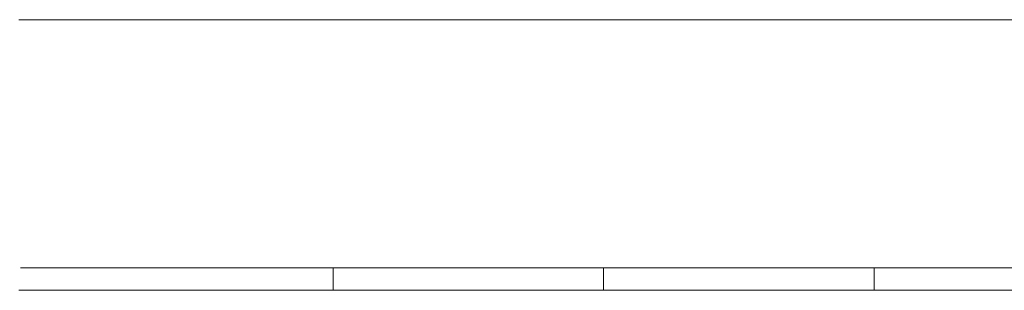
# Model space of a CAD drawing. Header units: inches. Extents: x 15 to 546804, y -66 to 267312.
# Tile 130 of 256: x 451385 to 455753, y 41128 to 42328. Entities that reach past the tile are written whole.
import ezdxf

# ---------------------------------------------------------------- set-up
doc = ezdxf.new("R2010")
doc.units = ezdxf.units.IN
doc.header["$MEASUREMENT"] = 0

msp = doc.modelspace()

# ---------------------------------------------------------------- linework, layer by layer
at = {"color": 7, "lineweight": 20}
for p, q in [((451380.6, 42327.8, 1940.5), (456187, 42327.8, 1940.5)), ((451388.9, 41227.8, -1059.5), (456187, 41227.8, -1059.5)), ((452776.1, 41127.8, 0), (452776.1, 41227.8, 0)), ((453975.6, 41127.8, 0), (453975.6, 41227.8, 0)), ((455175.2, 41127.8, 0), (455175.2, 41227.8, 0)), ((456178.6, 41127.8, 0), (451380.6, 41127.8, 0))]:
    msp.add_line(p, q, dxfattribs=at)

doc.saveas('drawing.dxf')
